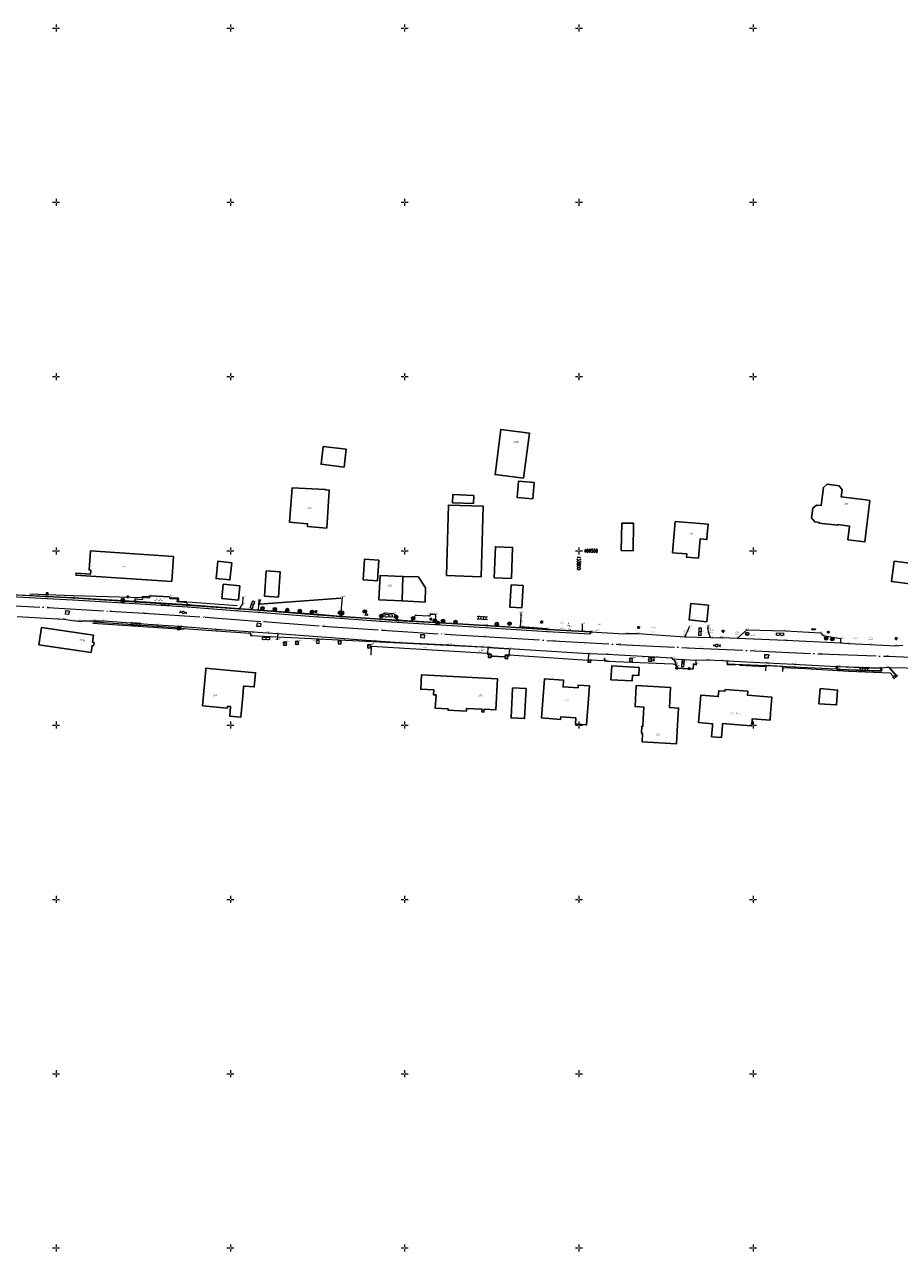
# Model space of a CAD drawing. Header units: metres. Extents: x 132947 to 136301, y 465956 to 467151.
# Tile 6 of 28: x 133641 to 133892, y 466349 to 466701. Entities that reach past the tile are written whole.
import ezdxf
from ezdxf.enums import TextEntityAlignment as Align

# ---------------------------------------------------------------- set-up
doc = ezdxf.new("R2010")
doc.units = ezdxf.units.M
doc.linetypes.add('ASWEG', pattern=[18, 16, -1, 0, -1])
doc.layers.get('0').update_dxf_attribs({"color": 8})
for name, color, linetype, lineweight in [('B-WE-GR-BOOM-T18', 253, 'Continuous', 18), ('B-WE-GW-HOOGTE-T18', 253, 'Continuous', 18), ('B-WE-IE-TERREINAFSCHEIDING_KUNSTMATIG_HEKWERK-G', 20, 'IE-TERREINAFSCHEIDING-KUNSTMATIG', 18), ('B-WE-IE-TERREINAFSCHEIDING_NATUURLIJK_HAAG MET RASTER-G', 60, 'IE-TERREINAFSCHEIDING-NATUURLIJK-HAAGRASTER', 18), ('B-WE-KL-ET_LS_OV_LICHTMAST-S', 190, 'Continuous', 25), ('N-WE-OG-BEBOUWING_HUISNUMMER-T25', 7, 'Continuous', 25), ('Q03_Asweg', 8, 'ASWEG', 18), ('Q15_Brandkraan', 8, 'Continuous', 18), ('Q2201_Paal_staal', 8, 'Continuous', 18), ('Q2202_Paal_hout', 8, 'Continuous', 18), ('Q2203_Paal_beton', 8, 'Continuous', 18), ('Q22_Paal_overig', 8, 'Continuous', 18), ('Q235_Trottoirkolk', 8, 'Continuous', 18), ('Q251_Caikast', 8, 'Continuous', 18), ('Q252_Trafokast', 8, 'Continuous', 18), ('Q26_Boom', 8, 'Continuous', 18), ('Q28_Rioolput_gem', 8, 'Continuous', 18), ('Q30_Verkeersbord', 8, 'Continuous', 18), ('Q5519_Waterafsluiter', 8, 'Continuous', 18), ('S01_Asfalt', 8, 'Continuous', 18), ('S02_Klinkers', 8, 'Continuous', 18), ('S03_Tegels', 8, 'Continuous', 18), ('S100_Ruitkruis', 8, 'Continuous', 18), ('S60_Zand_grind', 8, 'Continuous', 18), ('T011_Muur_hekwerk', 42, 'RASTERMUUR', 18), ('T01_Muur', 8, 'Continuous', 25), ('T05_Schutting', 200, 'SCHUTTING', 25), ('T10_Doorgang', 8, 'DOORGANG', 25), ('V011_Kant_asfalt', 8, 'Continuous', 18), ('V012_Kant_beton', 8, 'Continuous', 18), ('V02_Kant_klinkers', 8, 'Continuous', 18), ('V03_Kant_tegels', 8, 'Continuous', 18), ('V05_Kant_grindpuin', 8, 'Continuous', 18)]:
    doc.layers.add(name, color=color, linetype=linetype, lineweight=lineweight)
doc.layers.add('B-XX-OG-BEBOUWING-GV', color=8, linetype='Continuous')
doc.styles.add('NLCS-ISO-M200-T18_CURSIEF', font='NLCS-ISO.ttf', dxfattribs={"oblique": 15, "height": 0.36})
doc.styles.add('NLCS-ISO-M200-T25', font='NLCS-ISO.ttf', dxfattribs={"height": 0.5})
doc.styles.add('Romans', font='romans.shx', dxfattribs={"width": 0.7, "height": 0.9})
doc.styles.get("Standard").update_dxf_attribs({"font": 'romand.shx'})
doc.linetypes.add('DOORGANG', pattern='A,2,-2,[15,fgm.shx,S=1,R=0,X=0,Y=0],-4', length=8)
doc.linetypes.add('IE-TERREINAFSCHEIDING-KUNSTMATIG', pattern='A,4,[82,NLCS.SHX,S=0.75,R=90,X=0,Y=0],4,-2', length=10)
doc.linetypes.add('IE-TERREINAFSCHEIDING-NATUURLIJK-HAAGRASTER', pattern='A,7,-1.5,[67,NLCS.SHX,S=0.75,R=45,X=0,Y=0],-1.5,7,-1.5,[67,NLCS.SHX,S=0.75,R=0,X=0,Y=0],-1.5', length=20)
doc.linetypes.add('RASTERMUUR', pattern='A,3,-2,["MR",Standard,S=0.7,R=0,X=-0.5,Y=-0.35],-2,6,-1,[10,fgm.shx,S=0.5,R=0,X=0,Y=0],-2', length=16)
doc.linetypes.add('SCHUTTING', pattern='A,6,-0.5,[16,fgm.shx,S=0.5,R=0,X=0,Y=0],-1', length=7.5)

# ---------------------------------------------------------------- blocks, each defined once
blk = doc.blocks.new('brandkraan')
blk.add_lwpolyline([(-0.001, 1.001), (-0.867, -0.499), (0.866, -0.499), (-0.001, 1.001)])
blk.add_circle((0, 0), 0.999)
blk = doc.blocks.new('paal')
for points in [[(0.5, 0.5), (-0.5, -0.5)], [(-0.5, 0.5), (0.5, -0.5)], [(-0.5, -0.5), (0.5, -0.5), (0.5, 0.5), (-0.5, 0.5), (-0.5, -0.5)]]:
    blk.add_lwpolyline(points)
blk.add_circle((0, 0), 1)
blk = doc.blocks.new('ZANDGR2')
for points in [[(0.28, 1.8), (0.08, 1.8)], [(1.09, 1.1), (0.89, 1.1)], [(0.43, -0.34), (0.23, -0.34)], [(0.54, -2.02), (0.34, -2.02)], [(1.14, -1.04), (0.94, -1.04)]]:
    blk.add_lwpolyline(points)
blk = doc.blocks.new('TEGELS2')
for points in [[(2, 2.25), (0, 2.25)], [(0, 0.75), (2, 0.75)], [(0.25, 3), (0.25, -3)], [(1.75, 3), (1.75, -3)], [(0, -0.75), (2, -0.75)], [(0, -2.25), (2, -2.25)]]:
    blk.add_lwpolyline(points)
blk = doc.blocks.new('asfalt2')
for p, q in [((1.18, 2.05), (0, 0)), ((1.18, -2.05), (0, 0)), ((1.4, 0), (0.21, -2.05)), ((1.4, 0), (0.22, 2.05))]:
    blk.add_line(p, q)
blk = doc.blocks.new('klinkers2')
for p, q in [((0.01, 1.15), (0.31, 1.15)), ((0.31, -2.3), (0.31, 2.3)), ((0.31, 2.1), (1.51, 2.1)), ((0.31, 0), (1.51, 0)), ((1.51, -2.3), (1.51, 2.3)), ((1.51, 1.05), (1.81, 1.05)), ((0.01, -1.15), (0.31, -1.15)), ((0.31, -2.1), (1.51, -2.1)), ((1.51, -1.05), (1.81, -1.05))]:
    blk.add_line(p, q)
blk = doc.blocks.new('cai')
blk.add_circle((0, 0), 1)
at = {"width": 0.714}
blk.add_text('C', height=1, dxfattribs=at).set_placement((0.087, 0.002), align=Align.MIDDLE_CENTER)
blk = doc.blocks.new('rioolput')
for points in [[(-1, -1), (-1, 1)], [(-1, 1), (1, 1)], [(1, 1), (1, -1)], [(1, -1), (-1, -1)]]:
    blk.add_lwpolyline(points)
blk = doc.blocks.new('boom')
for centre, start, end in [((-0.499999, 0.499999), 0, 270), ((-0.499999, -0.499999), 90, 0), ((0.499999, 0.499999), 270, 180), ((0.499999, -0.499999), 180, 90)]:
    blk.add_arc(centre, 0.499999, start, end)
blk = doc.blocks.new('htpaal')
blk.add_lwpolyline([(-0.5, -0.5), (0.5, -0.5), (0.5, 0.5), (-0.5, 0.5), (-0.5, -0.5)])
for radius in [1, 0.25]:
    blk.add_circle((0, 0), radius)
blk = doc.blocks.new('stpaal')
blk.add_lwpolyline([(-0.5, -0.5), (0.5, -0.5), (0.5, 0.5), (-0.5, 0.5), (-0.5, -0.5)])
blk.add_circle((0, 0), 1)
blk = doc.blocks.new('btpaal')
for points in [[(-1, 0), (1, 0)], [(-0.5, -0.5), (0.5, -0.5), (0.5, 0.5), (-0.5, 0.5), (-0.5, -0.5)], [(0, -1), (0, 1)]]:
    blk.add_lwpolyline(points)
blk.add_circle((0, 0), 1)
blk = doc.blocks.new('waterafsl')
blk.add_lwpolyline([(-1, 0), (1, 0), (0.9, -0.2), (-0.9, -0.2), (-0.8, -0.4), (0.8, -0.4), (0.7, -0.6), (-0.7, -0.6), (-0.4, -0.8), (0.4, -0.8), (0, -1)])
for start, end in [(90, 270), (270, 90)]:
    blk.add_arc((0, 0), 1, start, end)
blk = doc.blocks.new('kolkl')
for points in [[(-0.498, 0), (-0.498, -0.998)], [(0.498, -1), (0.5, 0)], [(-0.498, -0.998), (0.498, -1)]]:
    blk.add_lwpolyline(points)
blk = doc.blocks.new('aandbord')
blk.add_lwpolyline([(0.707, 0.707), (0, -1), (-0.707, 0.707)])
blk.add_circle((0, 0), 1)
blk = doc.blocks.new('ruitkruis')
for p, q in [((-2, 0), (-0.4, 0)), ((0, 2), (0, 0.4)), ((0.4, 0), (2, 0)), ((0, -0.4), (0, -2))]:
    blk.add_line(p, q)
blk = doc.blocks.new('SKL-ET_OV_LICHTMAST-SO')
at = {"color": 0, "linetype": 'ByBlock', "lineweight": 18}
for points in [[(-1.2, 0), (-2, 0)], [(-1.4, 1.4), (-0.9, 0.9)], [(0, 2), (0, 1.2)], [(0.9, 0.9), (1.4, 1.4)], [(2, 0), (1.2, 0)], [(-1.4, -1.4), (-0.9, -0.9)], [(0, -1.2), (0, -2)], [(0.9, -0.9), (1.4, -1.4)]]:
    blk.add_lwpolyline(points, dxfattribs=at)
blk.add_circle((0, 0), 1, dxfattribs=at)

msp = doc.modelspace()

# ---------------------------------------------------------------- linework, layer by layer
at = {"layer": 'B-WE-IE-TERREINAFSCHEIDING_KUNSTMATIG_HEKWERK-G'}
for points in [[(133642.48, 466537.68), (133654.92, 466537.19), (133674.75, 466536.6), (133674.81, 466536.91), (133676.88, 466536.96)], [(133682.62, 466536.59), (133684.99, 466536.51), (133685.07, 466535.58), (133687.49, 466535.43)], [(133687.77, 466535.38), (133701.93, 466534.31)], [(133660.56, 466529.3), (133685, 466527.64)], [(133740.39, 466520.08), (133740.53, 466522.69)], [(133842.45, 466517.4), (133845, 466517.28)], [(133846.06, 466517.19), (133853.56, 466516.83)], [(133858.53, 466515.44), (133858.6, 466516.56), (133865.17, 466516.24), (133877.41, 466515.44)]]:
    msp.add_lwpolyline(points, dxfattribs=at)
at = {"layer": 'B-WE-IE-TERREINAFSCHEIDING_NATUURLIJK_HAAG MET RASTER-G', "flags": 128}
for points in [[(133740.53, 466522.69), (133773.77, 466520.61), (133773.75, 466520.22), (133774.13, 466520.23)], [(133779.6, 466519.87), (133779.97, 466519.89), (133780.04, 466520.2), (133802.57, 466518.6)], [(133877.41, 466515.44), (133889.29, 466515.04), (133890.32, 466514)]]:
    msp.add_lwpolyline(points, dxfattribs=at)
at = {"layer": 'B-XX-OG-BEBOUWING-GV'}
for points in [[(133784.15, 466570.82), (133785.81, 466583.79), (133777.6, 466584.86), (133775.94, 466571.89)], [(133733.27, 466579.16), (133726.63, 466579.96), (133726.02, 466574.86), (133732.64, 466574.03)], [(133787.19, 466569.5), (133787.2, 466569.6), (133786.29, 466569.69), (133786.13, 466569.71), (133782.72, 466570.03), (133782.27, 466565.33), (133786.75, 466564.9)], [(133877.2, 466553.13), (133882.01, 466552.55), (133883.46, 466564.46), (133882.34, 466564.6), (133875.29, 466565.46), (133875.54, 466567.54), (133874.65, 466568.68), (133871.29, 466569.09), (133870.15, 466568.2), (133869.51, 466562.99), (133868.23, 466563.14), (133867.09, 466562.25), (133866.75, 466559.49), (133867.67, 466558.31), (133868.94, 466558.17), (133868.91, 466557.97), (133874.28, 466557.34), (133874.3, 466557.52), (133877.68, 466557.12)], [(133727.7, 466556.49), (133728.39, 466567.2), (133728.41, 466567.45), (133727.27, 466567.49), (133727.27, 466567.64), (133717.71, 466568.04), (133716.97, 466558.26), (133722.17, 466557.78), (133722.1, 466557.01)], [(133769.77, 466563.57), (133769.84, 466565.87), (133763.84, 466566.18), (133763.77, 466563.78)], [(133761.98, 466542.89), (133771.96, 466542.59), (133772.57, 466562.82), (133762.59, 466563.12)], [(133827.62, 466558.42), (133826.88, 466549.45), (133830.94, 466549.11), (133830.87, 466548.22), (133834.32, 466547.93), (133834.78, 466553.41), (133836.73, 466553.25), (133836.85, 466554.7), (133837.1, 466557.63)], [(133815.11, 466557.92), (133812.51, 466557.99), (133812.37, 466557.99), (133812.18, 466550.13), (133815.54, 466550.05), (133815.72, 466557.91)], [(133683.19, 466541.2), (133683.66, 466548.38), (133659.86, 466549.96), (133659.48, 466544.51), (133659.95, 466544.48), (133659.87, 466543.36), (133655.71, 466543.64), (133655.67, 466543.03)], [(133775.72, 466542.28), (133780.65, 466542.09), (133780.98, 466551), (133776.05, 466551.19)], [(133700.42, 466546.61), (133696.43, 466547.05), (133695.88, 466542.05), (133699.86, 466541.65)], [(133742.6, 466547.37), (133738.46, 466547.61), (133738.11, 466541.67), (133742.24, 466541.42)], [(133896.53, 466547.34), (133896.39, 466546.25), (133890.44, 466547), (133889.7, 466541.17), (133895.69, 466540.48), (133895.56, 466539.38), (133899.21, 466538.95), (133900.16, 466546.88)], [(133713.8, 466536.75), (133714.26, 466544.01), (133710.29, 466544.26), (133709.83, 466537.01)], [(133749.25, 466535.63), (133749.5, 466542.69), (133742.97, 466542.92), (133742.61, 466535.96)], [(133755.9, 466535.31), (133756.03, 466539.44), (133754.1, 466542.32), (133753.95, 466542.53), (133749.5, 466542.69), (133749.25, 466535.63)], [(133702.76, 466539.94), (133697.97, 466540.4), (133697.58, 466536.37), (133702.36, 466535.89)], [(133780.6, 466540.27), (133780.2, 466533.86), (133783.61, 466533.65), (133784, 466540.06)], [(133837.17, 466534.42), (133832.13, 466534.94), (133831.61, 466530.17), (133836.67, 466529.65)], [(133660.9, 466523.7), (133660.47, 466523.76), (133660.77, 466525.79), (133645.76, 466527.97), (133645.05, 466523.04), (133660.05, 466520.86), (133660.34, 466522.86), (133660.77, 466522.8)], [(133691.99, 466505.54), (133699.1, 466504.91), (133699.14, 466505.39), (133700.05, 466505.3), (133699.8, 466502.58), (133703.01, 466502.29), (133703.64, 466509.37), (133703.81, 466511.22), (133704.03, 466511.2), (133706.87, 466510.95), (133707.23, 466515.02), (133694.81, 466516.14), (133692.95, 466516.3), (133692.93, 466515.99)], [(133817.29, 466516.58), (133809.43, 466516.99), (133809.21, 466513.01), (133815.29, 466512.69), (133815.37, 466514.29), (133817.17, 466514.2)], [(133762.47, 466504.65), (133762.47, 466504.29), (133767.72, 466504.01), (133767.76, 466504.82), (133772.25, 466504.58), (133772.2, 466503.78), (133772.74, 466503.75), (133772.79, 466504.55), (133776.14, 466504.36), (133776.62, 466513.24), (133754.81, 466514.42), (133754.61, 466510.3), (133758.38, 466510.1), (133758.31, 466508.69), (133759.01, 466508.65), (133758.8, 466504.85)], [(133799.41, 466500.26), (133802.21, 466500.05), (133803.03, 466511.24), (133799.82, 466511.48), (133799.76, 466510.66), (133795.45, 466510.98), (133795.59, 466512.86), (133790.12, 466513.26), (133789.29, 466502.06), (133794.76, 466501.66), (133794.82, 466502.38), (133799.12, 466502.06), (133798.99, 466500.29)], [(133784.89, 466510.48), (133780.99, 466510.69), (133780.98, 466510.47), (133780.53, 466502.09), (133784.44, 466501.88)], [(133818.13, 466495.19), (133828.05, 466494.67), (133828.33, 466500), (133828.6, 466504.9), (133826.04, 466505.03), (133826.34, 466510.82), (133816.46, 466511.33), (133816.12, 466505.33), (133818.65, 466505.2), (133818.38, 466500), (133818.37, 466499.7), (133818.07, 466499.72), (133817.97, 466497.72), (133818.17, 466497.71), (133818.16, 466497.49), (133818.25, 466497.49)], [(133841.2, 466500.44), (133846.93, 466500), (133849.57, 466499.8), (133849.59, 466500), (133849.73, 466501.83), (133851.06, 466501.72), (133854.85, 466501.43), (133855, 466503.46), (133855.35, 466508.05), (133848.43, 466508.58), (133848.51, 466509.7), (133841.94, 466510.21), (133841.9, 466509.74), (133840.12, 466509.88), (133839.99, 466508.2), (133834.97, 466508.58), (133834.37, 466500.71), (133838.35, 466500.4), (133838.32, 466500), (133838.3, 466499.83), (133838.1, 466496.66), (133840.93, 466496.47), (133841.17, 466500)], [(133868.89, 466506.11), (133873.93, 466505.78), (133874.22, 466510.08), (133869.24, 466510.47)]]:
    msp.add_lwpolyline(points, close=True, dxfattribs=at)
at = {"layer": 'Q03_Asweg'}
msp.add_lwpolyline([(133629.34, 466534.69), (133647.63, 466533.74), (133665.44, 466532.69), (133675.27, 466532.12), (133692.76, 466530.95), (133709.51, 466529.71), (133726.46, 466528.44), (133743.63, 466527.22), (133761.5, 466526.12), (133772.76, 466525.43), (133792.66, 466524.21), (133811.43, 466523.17), (133831.07, 466522.2), (133850.45, 466521.34), (133869.32, 466520.44), (133888.62, 466519.75), (133908.58, 466519.01)], dxfattribs=at)
at = {"layer": 'Q252_Trafokast'}
msp.add_lwpolyline([(133867.76, 466527.33), (133866.88, 466527.38), (133866.9, 466527.69), (133867.87, 466527.64), (133867.76, 466527.33)], dxfattribs=at)
at = {"layer": 'T011_Muur_hekwerk'}
for points in [[(133808.08, 466518.35), (133826.98, 466517.62), (133827.43, 466517.47), (133827.8, 466517.14), (133828.06, 466516.56)], [(133831.87, 466516.18), (133832.78, 466516.2)]]:
    msp.add_lwpolyline(points, dxfattribs=at)
at = {"layer": 'T01_Muur'}
for points in [[(133774.14, 466520.36), (133774.79, 466520.33), (133774.75, 466519.36), (133774.09, 466519.39), (133774.14, 466520.36)], [(133778.95, 466520.06), (133779.61, 466520.03), (133779.56, 466519.06), (133778.89, 466519.09), (133778.95, 466520.06)], [(133802.71, 466518.69), (133803.34, 466518.67), (133803.31, 466518.01), (133802.65, 466518.04), (133802.71, 466518.69)], [(133807.35, 466518.46), (133807.99, 466518.43), (133807.34, 466518.47), (133807.37, 466519.13), (133807.35, 466518.46)], [(133827.83, 466516.57), (133828.26, 466516.56), (133828.25, 466516.15), (133827.84, 466516.16), (133827.83, 466516.57)], [(133831.48, 466516.42), (133831.88, 466516.4), (133831.86, 466515.99), (133831.45, 466516.02), (133831.48, 466516.42)], [(133832.78, 466516.2), (133832.86, 466517.51), (133833.65, 466517.47), (133833.64, 466517.24)], [(133890.48, 466514.14), (133890.86, 466513.75), (133890.46, 466513.37), (133890.08, 466513.76), (133890.48, 466514.14)]]:
    msp.add_lwpolyline(points, dxfattribs=at)
at = {"layer": 'T05_Schutting'}
msp.add_lwpolyline([(133708.41, 466535.97), (133708.34, 466534.72), (133731.69, 466536.4)], dxfattribs=at)
at = {"layer": 'T10_Doorgang'}
for points in [[(133676.99, 466537.13), (133682.53, 466536.85)], [(133774.77, 466519.8), (133778.92, 466519.56)], [(133828.25, 466516.37), (133831.46, 466516.2)]]:
    msp.add_lwpolyline(points, dxfattribs=at)
at = {"layer": 'V011_Kant_asfalt'}
for points in [[(133635.25, 466537.03), (133647.29, 466536.38), (133654.68, 466535.95), (133672.6, 466534.88), (133687.69, 466533.91), (133702.4, 466532.83), (133708, 466532.43), (133725.11, 466531.12), (133731.59, 466530.65), (133742.97, 466529.84), (133747.79, 466529.56), (133758.72, 466528.86), (133773.16, 466527.99), (133790.91, 466526.91), (133803.28, 466526.17), (133803.45, 466526.74), (133812.95, 466526.19), (133813.77, 466526.27), (133816.88, 466526.25), (133830.42, 466525.36), (133837.74, 466525.17), (133840.72, 466525.01), (133840.93, 466525.1), (133845.56, 466524.98), (133859.25, 466524.37), (133875.07, 466523.61), (133877.35, 466523.4), (133883.49, 466523.1), (133890.95, 466522.79), (133892.92, 466522.94)], [(133638.85, 466531.14), (133650.39, 466530.5), (133652.2, 466530.36), (133654.72, 466530.04), (133656.41, 466529.87), (133657.42, 466529.83), (133657.48, 466529.89), (133660.8, 466529.88), (133663.69, 466529.9), (133678.86, 466528.78), (133685.44, 466528.36), (133695.82, 466527.5), (133706.41, 466526.75), (133710.62, 466526.44), (133710.62, 466526.49), (133713.58, 466526.26), (133728.85, 466525.13), (133741.62, 466524.18), (133748.77, 466523.69), (133762.82, 466523.08), (133772.35, 466522.51), (133802.78, 466520.56), (133808.09, 466520.32), (133826.73, 466519.27), (133826.9, 466518.99), (133833.5, 466518.66), (133836.86, 466518.75), (133841.21, 466518.52), (133842.44, 466518.45), (133853.84, 466517.87), (133861.81, 466517.54), (133873.96, 466516.84), (133874.41, 466516.86), (133886.55, 466516.4), (133888.83, 466516.59), (133889.05, 466516.58), (133898.81, 466516.36)]]:
    msp.add_lwpolyline(points, dxfattribs=at)
at = {"layer": 'V012_Kant_beton'}
for points in [[(133635.22, 466537.58), (133647.38, 466537.04), (133654.76, 466536.61), (133672.61, 466535.54), (133687.67, 466534.58), (133702.76, 466533.49), (133708.07, 466533.11), (133725.11, 466531.8), (133731.72, 466531.31), (133743.01, 466530.52), (133747.83, 466530.2), (133752.23, 466529.92), (133758.72, 466529.51), (133773.16, 466528.67), (133783.24, 466528.05), (133790.96, 466527.56), (133803.44, 466526.84), (133803.45, 466526.74)], [(133888.83, 466516.59), (133891.01, 466514.12), (133890.74, 466513.87)]]:
    msp.add_lwpolyline(points, dxfattribs=at)
at = {"layer": 'V02_Kant_klinkers'}
for points in [[(133553.93, 466538.75), (133554, 466538.75), (133558.98, 466538.76), (133576.32, 466538.75), (133592.52, 466538.65), (133598.34, 466538.55), (133612.6, 466538.35), (133622.32, 466538.07), (133627.18, 466537.9), (133635.21, 466537.57), (133647.37, 466536.94), (133654.76, 466536.51), (133672.61, 466535.42), (133687.67, 466534.46), (133702.48, 466533.39), (133708.12, 466532.96), (133725.12, 466531.67), (133731.7, 466531.19), (133743.01, 466530.38), (133747.81, 466530.06), (133758.73, 466529.44), (133773.2, 466528.54), (133790.96, 466527.47), (133803.45, 466526.74)], [(133702.76, 466533.49), (133703.61, 466534.81), (133703.7, 466536.71)], [(133708.07, 466533.11), (133708.22, 466535.84)], [(133731.72, 466531.31), (133732.21, 466536.79)], [(133743.01, 466530.52), (133743.07, 466531.31), (133744.2, 466532.24), (133746.83, 466532.03), (133747.86, 466530.95), (133747.83, 466530.2)], [(133752.23, 466529.92), (133752.27, 466530.7), (133753.21, 466531.56), (133756.91, 466531.32), (133756.93, 466531.36), (133757.37, 466531.34), (133757.44, 466531.9), (133757.64, 466531.86)], [(133685.46, 466527.95), (133685.45, 466527.67), (133686.67, 466527.59), (133686.68, 466527.69), (133695.91, 466527.05), (133705.73, 466526.34), (133705.79, 466525.76), (133774, 466522.38)], [(133783.25, 466528.27), (133790.93, 466527.73), (133790.96, 466527.56)], [(133830.42, 466525.36), (133831.2, 466526.86), (133831.74, 466528.28)], [(133837.74, 466525.17), (133837.2, 466526.58), (133837.06, 466527.6), (133837.13, 466528.56)], [(133845.56, 466524.98), (133848.19, 466527.39), (133859.25, 466527.01), (133869.32, 466526.45), (133870.02, 466525.69), (133875.03, 466524.86), (133875.07, 466523.61)], [(133713.58, 466526.26), (133713.4, 466524.44)], [(133775.04, 466519.79), (133775.04, 466519.97), (133774.87, 466519.97), (133774.87, 466520.34), (133773.88, 466520.4), (133773.99, 466522.29), (133780.06, 466521.93), (133779.92, 466520.03), (133778.82, 466520.09), (133778.77, 466519.57)], [(133802.78, 466520.56), (133802.71, 466518.69), (133803.34, 466518.67), (133803.35, 466518.75), (133807.36, 466518.56), (133807.35, 466518.46), (133808.05, 466518.42)], [(133826.9, 466518.99), (133827.29, 466518.61), (133827.63, 466518.18), (133827.72, 466517.74), (133827.73, 466517.48), (133827.98, 466517.15), (133828.26, 466516.56)], [(133833.5, 466518.66), (133833.64, 466517.47)], [(133842.44, 466518.45), (133842.51, 466517.58), (133853.8, 466517.08), (133861.63, 466516.75), (133873.87, 466516.14), (133873.96, 466516.84)], [(133874.41, 466516.86), (133874.13, 466516.75), (133873.96, 466516.46), (133873.97, 466516.22), (133874.18, 466515.99), (133877.16, 466515.86), (133886.51, 466515.53), (133886.84, 466515.58), (133886.98, 466515.89), (133886.94, 466515.97), (133886.8, 466516.26), (133886.66, 466516.38), (133886.55, 466516.4)], [(133889.05, 466516.58), (133891.31, 466514.12), (133890.97, 466513.74)]]:
    msp.add_lwpolyline(points, dxfattribs=at)
at = {"layer": 'V03_Kant_tegels'}
for points in [[(133757.64, 466531.86), (133758.86, 466531.85), (133758.72, 466529.51)], [(133783.24, 466528.05), (133783.35, 466529.62), (133783.44, 466531.43), (133783.47, 466532.27)], [(133660.8, 466529.88), (133660.81, 466529.68), (133678.94, 466528.4), (133685.47, 466527.96), (133685.44, 466528.36)], [(133886.53, 466516.24), (133881.05, 466516.47), (133874.41, 466516.71), (133874.17, 466516.62), (133874.05, 466516.37), (133874.19, 466516.18), (133874.4, 466516.06), (133879.46, 466515.87), (133886.6, 466515.64), (133886.76, 466515.71), (133886.86, 466515.89), (133886.74, 466516.14), (133886.53, 466516.24)]]:
    msp.add_lwpolyline(points, dxfattribs=at)
at = {"layer": 'V05_Kant_grindpuin'}
for points in [[(133672.61, 466535.54), (133672.69, 466536.23), (133674.79, 466536.06), (133674.87, 466536.7), (133676.73, 466536.57), (133676.97, 466537.04)], [(133687.67, 466534.58), (133687.64, 466535.09), (133684.76, 466535.35), (133684.8, 466536.13), (133682.68, 466536.26), (133682.62, 466536.65)], [(133801.03, 466527.04), (133801.07, 466529.04)], [(133858.48, 466515.38), (133858.55, 466516.86), (133853.63, 466517.07), (133853.57, 466515.57)]]:
    msp.add_lwpolyline(points, dxfattribs=at)

# ---------------------------------------------------------------- block references
at = {"layer": 'B-WE-KL-ET_LS_OV_LICHTMAST-S', "xscale": 0.2, "yscale": 0.2, "zscale": 0.2}
for p in [(133647.41, 466537.74), (133670.55, 466536.83), (133724.53, 466532.56), (133757.53, 466530.39), (133789.31, 466529.58), (133817.08, 466528), (133841.36, 466526.93), (133871.58, 466526.7), (133891.07, 466524.82)]:
    msp.add_blockref('SKL-ET_OV_LICHTMAST-SO', p, dxfattribs=at)
at = {"layer": 'Q15_Brandkraan', "xscale": 0.5, "yscale": 0.5, "zscale": 0.5}
for p in [(133669.17, 466535.49), (133759.5, 466529.35)]:
    msp.add_blockref('brandkraan', p, dxfattribs=at)
at = {"layer": 'Q2201_Paal_staal', "xscale": 0.5, "yscale": 0.5, "zscale": 0.5}
for p in [(133709.23, 466533.54), (133712.77, 466533.26), (133716.32, 466533.03), (133719.92, 466532.74), (133723.44, 466532.53), (133761, 466529.89), (133764.61, 466529.6), (133776.47, 466529.01)]:
    msp.add_blockref('stpaal', p, dxfattribs=at)
at = {"layer": 'Q2202_Paal_hout', "xscale": 0.5, "yscale": 0.5, "zscale": 0.5}
for p in [(133731.44, 466532.26), (133738.59, 466532.61), (133743.37, 466531.31), (133747.53, 466531.1), (133752.47, 466530.67), (133780.09, 466529.12), (133870.96, 466524.91), (133872.72, 466524.68)]:
    msp.add_blockref('htpaal', p, dxfattribs=at)
at = {"layer": 'Q2203_Paal_beton', "xscale": 0.5, "yscale": 0.5, "zscale": 0.5}
msp.add_blockref('btpaal', (133758.65, 466530), dxfattribs=at)
at = {"layer": 'Q22_Paal_overig', "xscale": 0.5, "yscale": 0.5, "zscale": 0.5}
msp.add_blockref('paal', (133669.14, 466535.89), dxfattribs=at)
at = {"layer": 'Q235_Trottoirkolk', "xscale": 0.5, "yscale": 0.5, "zscale": 0.5}
for p, rotation in [((133739.02, 466531.4), 174.21614090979), ((133829.97, 466518.44), 359.9620113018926)]:
    msp.add_blockref('kolkl', p, dxfattribs=dict(at, rotation=rotation))
at = {"layer": 'Q251_Caikast', "xscale": 0.5, "yscale": 0.5, "zscale": 0.5}
msp.add_blockref('cai', (133685.2, 466527.74), dxfattribs=at)
at = {"layer": 'Q26_Boom', "xscale": 0.5, "yscale": 0.5, "zscale": 0.5}
for p in [(133715.66, 466523.41), (133719.11, 466523.61), (133725.1, 466523.93), (133731.39, 466523.77), (133739.81, 466522.59), (133814.94, 466518.71), (133820.38, 466518.8), (133821.21, 466518.94)]:
    msp.add_blockref('boom', p, dxfattribs=at)
at = {"layer": 'Q28_Rioolput_gem'}
for p, xscale, yscale, zscale, rotation in [((133653.2, 466532.32), 0.5, 0.5, 0.5, 354.9545862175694), ((133708.2, 466528.76), 0.4999999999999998, 0.4999999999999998, 0.4999999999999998, 262.7735096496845), ((133755.14, 466525.49), 0.5, 0.5, 0.5, 177.258989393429), ((133853.87, 466519.74), 0.5, 0.5, 0.5, 358.0688917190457)]:
    msp.add_blockref('rioolput', p, dxfattribs=dict(at, xscale=xscale, yscale=yscale, zscale=zscale, rotation=rotation))
at = {"layer": 'Q30_Verkeersbord', "xscale": 0.5, "yscale": 0.5, "zscale": 0.5}
msp.add_blockref('aandbord', (133848.3, 466526.2), dxfattribs=at)
at = {"layer": 'Q5519_Waterafsluiter', "xscale": 0.5, "yscale": 0.5, "zscale": 0.5}
msp.add_blockref('waterafsl', (133732.12, 466532.18), dxfattribs=at)
at = {"layer": 'S01_Asfalt', "xscale": 0.5, "yscale": 0.5, "zscale": 0.5}
for p, rotation in [((133686.52, 466532.71), 259.195504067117), ((133839.59, 466522.5), 86.09979673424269)]:
    msp.add_blockref('asfalt2', p, dxfattribs=dict(at, rotation=rotation))
at = {"layer": 'S02_Klinkers'}
for p, xscale, yscale, zscale, rotation in [((133681.25, 466534.15), 0.5, 0.5, 0.5, 86.32781673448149), ((133705.95, 466534.73), 0.5, 0.5, 0.5, 340.0449003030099), ((133745.42, 466530.89), 0.5, 0.5, 0.5, 86.74983284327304), ((133835.16, 466526.72), 0.5, 0.5, 0.5, 177.212938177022), ((133710.27, 466524.37), 0.4999999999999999, 0.4999999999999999, 0.4999999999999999, 87.16509621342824), ((133857.74, 466525.58), 0.5, 0.5, 0.5, 87.34988487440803), ((133830.28, 466517.72), 0.5, 0.5, 0.5, 175.323719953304)]:
    msp.add_blockref('klinkers2', p, dxfattribs=dict(at, xscale=xscale, yscale=yscale, zscale=zscale, rotation=rotation))
at = {"layer": 'S03_Tegels', "xscale": 0.4999999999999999, "yscale": 0.4999999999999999, "zscale": 0.4999999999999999}
for p, rotation in [((133772.26, 466530.28), 86.74983284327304), ((133672.78, 466528.47), 85.95162160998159), ((133881.78, 466515.49), 87.34988487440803)]:
    msp.add_blockref('TEGELS2', p, dxfattribs=dict(at, rotation=rotation))
at = {"layer": 'S100_Ruitkruis', "xscale": 0.5, "yscale": 0.5, "zscale": 0.5}
for p in [(133650, 466700), (133700, 466700), (133750, 466700), (133800, 466700), (133850, 466700), (133650, 466650), (133700, 466650), (133750, 466650), (133800, 466650), (133850, 466650), (133650, 466600), (133700, 466600), (133750, 466600), (133800, 466600), (133850, 466600), (133650, 466550), (133700, 466550), (133750, 466550), (133800, 466550), (133850, 466550), (133650, 466500), (133700, 466500), (133750, 466500), (133800, 466500), (133850, 466500), (133650, 466450), (133700, 466450), (133750, 466450), (133800, 466450), (133850, 466450), (133650, 466400), (133700, 466400), (133750, 466400), (133800, 466400), (133850, 466400), (133650, 466350), (133700, 466350), (133750, 466350), (133800, 466350), (133850, 466350)]:
    msp.add_blockref('ruitkruis', p, dxfattribs=at)
at = {"layer": 'S60_Zand_grind'}
for p, xscale, yscale, zscale, rotation in [((133679.33, 466535.68), 0.4999999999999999, 0.4999999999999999, 0.4999999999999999, 87.12075231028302), ((133797.5, 466528.31), 0.5, 0.5, 0.5, 194.598941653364)]:
    msp.add_blockref('ZANDGR2', p, dxfattribs=dict(at, xscale=xscale, yscale=yscale, zscale=zscale, rotation=rotation))

# ---------------------------------------------------------------- texts
at = {"layer": 'B-WE-GR-BOOM-T18', "style": 'NLCS-ISO-M200-T18_CURSIEF', "oblique": 15}
for s, p in [('Ø35', (133716.16, 466523.91)), ('Ø35', (133719.61, 466524.11)), ('Ø30', (133725.6, 466524.43)), ('Ø25', (133731.89, 466524.27)), ('Ø30', (133740.31, 466523.09)), ('Ø30', (133818.18, 466519.3)), ('Ø15', (133821.71, 466519.44)), ('Ø40', (133815.44, 466519.21))]:
    msp.add_text(s, height=0.36, dxfattribs=at).set_placement(p)
at = {"layer": 'B-WE-GW-HOOGTE-T18', "style": 'NLCS-ISO-M200-T18_CURSIEF', "oblique": 15}
for s, p in [('-0.46', (133647.37, 466536.94)), ('-0.47', (133647.38, 466537.04)), ('-0.54', (133676.97, 466537.04)), ('-0.47', (133647.29, 466536.38)), ('-0.44', (133647.63, 466533.74)), ('-0.51', (133654.68, 466535.95)), ('-0.49', (133654.76, 466536.61)), ('-0.48', (133654.76, 466536.51)), ('-0.51', (133669.14, 466535.89)), ('-0.52', (133669.17, 466535.49)), ('-0.50', (133672.6, 466534.88)), ('-0.49', (133672.61, 466535.54)), ('-0.49', (133672.61, 466535.42)), ('-0.45', (133672.69, 466536.23)), ('-0.49', (133674.75, 466536.6)), ('-0.45', (133674.79, 466536.06)), ('-0.45', (133674.87, 466536.7)), ('-0.45', (133675.54, 466535.12)), ('-0.44', (133676.73, 466536.57)), ('-0.49', (133678.77, 466534.76)), ('-0.57', (133682.53, 466536.85)), ('-0.53', (133682.62, 466536.59)), ('-0.46', (133682.68, 466536.26)), ('-0.44', (133684.76, 466535.35)), ('-0.44', (133684.8, 466536.13)), ('-0.42', (133687.64, 466535.09)), ('-0.46', (133687.67, 466534.58)), ('-0.46', (133687.67, 466534.46)), ('-0.47', (133687.69, 466533.91)), ('-0.44', (133702.48, 466533.39)), ('-0.52', (133703.61, 466534.81)), ('-0.58', (133703.7, 466536.71)), ('-0.52', (133705.95, 466534.73)), ('-0.55', (133708.22, 466535.84)), ('-0.55', (133708.34, 466534.72)), ('-0.56', (133708.41, 466535.97)), ('-0.36', (133732.21, 466536.79)), ('-0.51', (133650.39, 466530.5)), ('-0.53', (133652.2, 466530.36)), ('-0.49', (133653.2, 466532.32)), ('-0.49', (133653.48, 466532.3)), ('-0.52', (133654.72, 466530.04)), ('-0.52', (133660.8, 466529.88)), ('-0.52', (133663.69, 466529.9)), ('-0.46', (133665.44, 466532.69)), ('-0.46', (133675.27, 466532.12)), ('-0.43', (133692.76, 466530.95)), ('-0.45', (133702.4, 466532.83)), ('-0.44', (133708, 466532.43)), ('-0.44', (133708.07, 466533.11)), ('-0.45', (133708.12, 466532.96)), ('-0.48', (133724.53, 466532.56)), ('-0.43', (133725.11, 466531.8)), ('-0.43', (133725.11, 466531.12)), ('-0.44', (133725.12, 466531.67)), ('-0.44', (133731.59, 466530.65)), ('-0.43', (133731.7, 466531.19)), ('-0.41', (133731.72, 466531.31)), ('-0.44', (133732.12, 466532.18)), ('-0.46', (133738.84, 466531.42)), ('-0.47', (133739.02, 466531.4)), ('-0.38', (133743.01, 466530.52)), ('-0.41', (133743.01, 466530.38)), ('-0.37', (133743.07, 466531.31)), ('-0.31', (133744.2, 466532.24)), ('-0.32', (133746.83, 466532.03)), ('-0.39', (133747.81, 466530.06)), ('-0.37', (133747.83, 466530.2)), ('-0.36', (133747.86, 466530.95)), ('-0.38', (133752.23, 466529.92)), ('-0.37', (133752.27, 466530.7)), ('-0.37', (133753.21, 466531.56)), ('-0.46', (133756.91, 466531.32)), ('-0.48', (133757.44, 466531.9)), ('-0.53', (133758.86, 466531.85)), ('-0.52', (133772.26, 466530.28)), ('-0.64', (133783.44, 466531.43)), ('-0.68', (133783.47, 466532.27)), ('-0.53', (133656.41, 466529.87)), ('-0.52', (133657.42, 466529.83)), ('-0.33', (133660.56, 466529.3)), ('-0.49', (133660.81, 466529.68)), ('-0.51', (133677.8, 466528.65)), ('-0.51', (133678.86, 466528.78)), ('-0.49', (133678.94, 466528.4)), ('-0.52', (133685, 466527.64)), ('-0.51', (133685.2, 466527.74)), ('-0.49', (133685.44, 466528.36)), ('-0.52', (133685.45, 466527.67)), ('-0.50', (133685.46, 466527.95)), ('-0.49', (133685.47, 466527.96)), ('-0.52', (133686.67, 466527.59)), ('-0.52', (133686.68, 466527.69)), ('-0.51', (133695.82, 466527.5)), ('-0.48', (133695.91, 466527.05)), ('-0.49', (133706.41, 466526.75)), ('-0.45', (133708.16, 466528.44)), ('-0.41', (133709.51, 466529.71)), ('-0.51', (133710.62, 466526.49)), ('-0.51', (133710.62, 466526.44)), ('-0.40', (133726.46, 466528.44)), ('-0.40', (133742.97, 466529.84)), ('-0.40', (133743.63, 466527.22)), ('-0.39', (133747.79, 466529.56)), ('-0.42', (133758.72, 466529.51)), ('-0.43', (133758.72, 466528.86)), ('-0.42', (133758.73, 466529.44)), ('-0.47', (133773.16, 466528.67)), ('-0.45', (133773.16, 466527.99)), ('-0.47', (133773.2, 466528.54)), ('-0.44', (133783.24, 466528.05)), ('-0.47', (133783.25, 466528.27)), ('-0.59', (133783.35, 466529.62)), ('-0.42', (133789.31, 466529.58)), ('-0.45', (133790.91, 466526.91)), ('-0.48', (133790.93, 466527.73)), ('-0.45', (133790.96, 466527.47)), ('-0.44', (133795.11, 466529.14)), ('-0.44', (133795.13, 466527.69)), ('-0.47', (133797.5, 466528.31)), ('-0.43', (133801.03, 466527.04)), ('-0.43', (133801.07, 466529.04)), ('-0.45', (133803.44, 466526.84)), ('-0.47', (133803.45, 466526.74)), ('-0.46', (133805.43, 466527.11)), ('-0.48', (133805.67, 466528.77)), ('-0.36', (133817.08, 466528)), ('-0.43', (133821.05, 466526.58)), ('-0.43', (133821.43, 466527.77)), ('-0.42', (133830.27, 466526.59)), ('-0.34', (133830.35, 466527.17)), ('-0.47', (133831.2, 466526.86)), ('-0.47', (133831.74, 466528.28)), ('-0.46', (133835.16, 466526.72)), ('-0.48', (133837.06, 466527.6)), ('-0.50', (133837.13, 466528.56)), ('-0.49', (133837.2, 466526.58)), ('-0.47', (133837.78, 466526.36)), ('-0.39', (133837.96, 466527.02)), ('-0.43', (133841.36, 466526.93)), ('-0.39', (133845.32, 466526.43)), ('-0.46', (133848.19, 466527.39)), ('-0.47', (133859.25, 466527.01)), ('-0.50', (133869.32, 466526.45)), ('-0.49', (133705.73, 466526.34)), ('-0.50', (133705.79, 466525.76)), ('-0.56', (133713.4, 466524.44)), ('-0.51', (133713.58, 466526.26)), ('-0.55', (133713.68, 466524.6)), ('-0.44', (133715.34, 466523.46)), ('-0.55', (133715.66, 466523.41)), ('-0.40', (133718.97, 466523.72)), ('-0.45', (133719.11, 466523.61)), ('-0.45', (133724.2, 466524.13)), ('-0.38', (133724.82, 466523.99)), ('-0.44', (133725.1, 466523.93)), ('-0.48', (133728.85, 466525.13)), ('-0.34', (133731.06, 466523.84)), ('-0.39', (133731.39, 466523.77)), ('-0.43', (133740.54, 466523.02)), ('-0.47', (133741.62, 466524.18)), ('-0.45', (133748.77, 466523.69)), ('-0.38', (133755.14, 466525.49)), ('-0.38', (133761.5, 466526.12)), ('-0.43', (133762.82, 466523.08)), ('-0.39', (133772.76, 466525.43)), ('-0.40', (133792.66, 466524.21)), ('-0.44', (133803.28, 466526.17)), ('-0.38', (133811.43, 466523.17)), ('-0.47', (133812.95, 466526.19)), ('-0.47', (133813.77, 466526.27)), ('-0.47', (133816.88, 466526.25)), ('-0.41', (133830.15, 466525.9)), ('-0.42', (133830.42, 466525.36)), ('-0.45', (133837.74, 466525.17)), ('-0.47', (133840.72, 466525.01)), ('-0.48', (133840.93, 466525.1)), ('-0.40', (133845.22, 466525.89)), ('-0.46', (133845.56, 466524.98)), ('-0.45', (133848.3, 466526.2)), ('-0.43', (133849.87, 466525.58)), ('-0.41', (133859.25, 466524.37)), ('-0.47', (133870.02, 466525.69)), ('-0.48', (133875.03, 466524.86)), ('-0.46', (133875.07, 466523.61)), ('-0.47', (133875.48, 466524.72)), ('-0.43', (133877.35, 466523.4)), ('-0.46', (133879.23, 466524.8)), ('-0.42', (133883.48, 466524.98)), ('-0.41', (133883.49, 466523.1)), ('-0.38', (133883.63, 466524.44)), ('-0.42', (133891.07, 466524.82)), ('-0.29', (133739.49, 466522.65)), ('-0.37', (133739.81, 466522.59)), ('-0.43', (133755.8, 466522.03)), ('-0.39', (133771.72, 466521.08)), ('-0.34', (133772.27, 466521.59)), ('-0.43', (133772.35, 466522.51)), ('-0.41', (133773.77, 466520.61)), ('-0.41', (133773.99, 466522.29)), ('-0.42', (133774, 466522.38)), ('-1.01', (133774.14, 466520.36)), ('-0.41', (133775.04, 466519.81)), ('-0.40', (133778.78, 466519.62)), ('-0.41', (133778.82, 466520.09)), ('-0.40', (133779.92, 466520.03)), ('-0.42', (133780.06, 466521.93)), ('-0.43', (133802.78, 466520.56)), ('-0.43', (133808.09, 466520.32)), ('-0.37', (133831.07, 466522.2)), ('-0.37', (133834.86, 466522.28)), ('-0.35', (133850.45, 466521.34)), ('-0.37', (133853.87, 466519.74)), ('-0.37', (133854.15, 466519.73)), ('-0.36', (133869.32, 466520.44)), ('-0.35', (133888.62, 466519.75)), ('-0.39', (133890.95, 466522.79)), ('-0.40', (133803.35, 466518.75)), ('-0.40', (133807.36, 466518.56)), ('-0.40', (133808.05, 466518.42)), ('-0.35', (133814.91, 466519.08)), ('-0.34', (133814.94, 466518.71)), ('-0.33', (133820.38, 466518.8)), ('-0.29', (133820.74, 466518.5)), ('-0.37', (133821.21, 466518.94)), ('-0.42', (133826.73, 466519.27)), ('-0.43', (133826.9, 466518.99)), ('-0.43', (133827.29, 466518.61)), ('-0.41', (133827.63, 466518.18)), ('-0.36', (133827.72, 466517.74)), ('-0.33', (133827.73, 466517.48)), ('-0.31', (133827.98, 466517.15)), ('-0.30', (133828.16, 466516.89)), ('-0.47', (133829.97, 466518.44)), ('-0.40', (133830.28, 466517.72)), ('-0.45', (133833.5, 466518.66)), ('-0.39', (133833.64, 466517.53)), ('-0.44', (133836.86, 466518.75)), ('-0.46', (133841.21, 466518.52)), ('-0.45', (133842.44, 466518.45)), ('-0.41', (133842.51, 466517.58)), ('-0.43', (133853.8, 466517.08)), ('-0.44', (133853.84, 466517.87)), ('-0.42', (133861.63, 466516.75)), ('-0.44', (133861.81, 466517.54)), ('-0.41', (133874.18, 466515.99)), ('-0.34', (133874.4, 466516.06)), ('-0.44', (133874.41, 466516.86)), ('-0.35', (133874.41, 466516.71)), ('-0.31', (133877.16, 466515.86)), ('-0.32', (133879.46, 466515.87)), ('-0.38', (133881.05, 466516.47)), ('-0.35', (133882.38, 466516.17)), ('-0.36', (133886.53, 466516.24)), ('-0.46', (133886.55, 466516.4)), ('-0.44', (133888.83, 466516.59)), ('-0.34', (133886.51, 466515.53)), ('-0.33', (133886.6, 466515.64)), ('-0.40', (133890.78, 466513.91)), ('-0.35', (133890.97, 466513.74)), ('-0.40', (133891.01, 466514.12))]:
    msp.add_text(s, height=0.36, dxfattribs=at).set_placement(p, align=Align.CENTER)
at = {"layer": 'N-WE-OG-BEBOUWING_HUISNUMMER-T25', "style": 'NLCS-ISO-M200-T25'}
for s, p in [('268a', (133782, 466581.3)), ('272', (133722.69, 466562.27)), ('266', (133876.8, 466563.54)), ('268', (133832.01, 466554.99)), ('274', (133669.6, 466545.41)), ('270', (133745.77, 466540.02)), ('281', (133695.6, 466508.56)), ('279', (133771.8, 466508.45)), ('277', (133796.62, 466507.06)), ('271-273', (133844.86, 466503.34)), ('275', (133822.79, 466497.33))]:
    msp.add_text(s, height=0.5, dxfattribs=at).set_placement(p, align=Align.MIDDLE_CENTER)
msp.add_text('281A', height=0.5, rotation=351.4, dxfattribs=at).set_placement((133657.55, 466524.37), align=Align.MIDDLE_CENTER)
at = {"layer": 'S100_Ruitkruis', "style": 'Romans', "width": 0.7}
msp.add_text('133800', height=0.9, rotation=270, dxfattribs=at).set_placement((133800, 466548.5), align=Align.MIDDLE_LEFT)
msp.add_text('466550', height=0.9, dxfattribs=at).set_placement((133801.5, 466550), align=Align.MIDDLE_LEFT)

doc.saveas('drawing.dxf')
